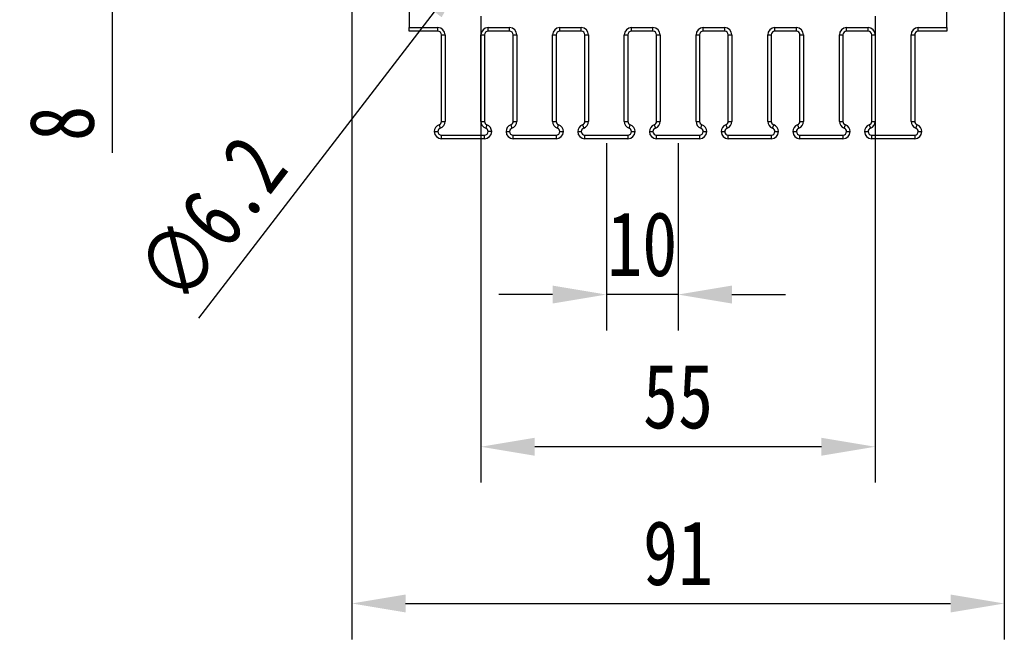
# Model space of a CAD drawing. Header units: millimetres. Extents: x 8853 to 11418, y 45 to 1005.
# Tile 139 of 256: x 10333 to 10470, y 267 to 353. Entities that reach past the tile are written whole.
import ezdxf

# ---------------------------------------------------------------- set-up
doc = ezdxf.new("R2010")
doc.units = ezdxf.units.MM
doc.styles.get("Standard").update_dxf_attribs({"font": '仿宋_GB2312_0.TTF', "width": 0.8})
doc.dimstyles.new('ISO-35.1', dxfattribs={"dimtxt": 9, "dimasz": 7.5, "dimexe": 5, "dimexo": 0.625, "dimgap": 2.5, "dimtad": 1, "dimdsep": 46, "dimtxsty": 'Standard', "dimcen": 2.5, "dimadec": 0, "dimazin": 0, "dimtfac": 1, "dimtmove": 0, "dimatfit": 3, "dimfxl": 0, "dimarcsym": 0})

# ---------------------------------------------------------------- blocks, each defined once
blk = doc.blocks.new('*D93')
at = {"color": 0, "lineweight": -2, "transparency": 16777216}
for p, q in [((10379.43, 371.56), (10379.43, 266.6)), ((10470.43, 371.56), (10470.43, 266.6)), ((10386.93, 271.6), (10462.93, 271.6))]:
    blk.add_line(p, q, dxfattribs=at)
at = {"color": 0, "lineweight": 9, "transparency": 16777216}
for points in [[(10386.93, 272.85), (10386.93, 270.35), (10379.43, 271.6)], [(10462.93, 272.85), (10462.93, 270.35), (10470.43, 271.6)]]:
    blk.add_solid(points, dxfattribs=at)
at = {"layer": 'Defpoints', "color": 0, "lineweight": 9, "transparency": 16777216}
for p in [(10379.43, 372.19), (10470.43, 372.19), (10470.43, 271.6)]:
    blk.add_point(p, dxfattribs=at)
at = {"color": 0, "lineweight": 9, "transparency": 16777216, "insert": (10424.93, 278.6), "char_height": 9, "attachment_point": 5}
blk.add_mtext('91', dxfattribs=at)
blk = doc.blocks.new('*D88')
at = {"color": 0, "lineweight": -2, "transparency": 16777216}
for p, q in [((10397.43, 353.51), (10397.43, 288.46)), ((10452.43, 353.51), (10452.43, 288.46)), ((10444.93, 293.46), (10404.93, 293.46))]:
    blk.add_line(p, q, dxfattribs=at)
at = {"color": 0, "lineweight": 9, "transparency": 16777216}
for points in [[(10404.93, 294.71), (10404.93, 292.21), (10397.43, 293.46)], [(10444.93, 294.71), (10444.93, 292.21), (10452.43, 293.46)]]:
    blk.add_solid(points, dxfattribs=at)
at = {"layer": 'Defpoints', "color": 0, "lineweight": 9, "transparency": 16777216}
for p in [(10397.43, 354.13), (10452.43, 354.13), (10397.43, 293.46)]:
    blk.add_point(p, dxfattribs=at)
at = {"color": 0, "lineweight": 9, "transparency": 16777216, "insert": (10424.93, 300.46), "char_height": 9, "attachment_point": 5}
blk.add_mtext('55', dxfattribs=at)
blk = doc.blocks.new('*D89')
at = {"color": 0, "lineweight": -2, "transparency": 16777216}
for p, q in [((10414.93, 335.79), (10414.93, 309.69)), ((10424.93, 335.79), (10424.93, 309.69)), ((10407.43, 314.69), (10399.93, 314.69)), ((10424.93, 314.69), (10414.93, 314.69)), ((10432.43, 314.69), (10439.93, 314.69))]:
    blk.add_line(p, q, dxfattribs=at)
at = {"color": 0, "lineweight": 9, "transparency": 16777216}
for points in [[(10407.43, 315.94), (10407.43, 313.44), (10414.93, 314.69)], [(10432.43, 315.94), (10432.43, 313.44), (10424.93, 314.69)]]:
    blk.add_solid(points, dxfattribs=at)
at = {"layer": 'Defpoints', "color": 0, "lineweight": 9, "transparency": 16777216}
for p in [(10414.93, 336.42), (10424.93, 336.42), (10414.93, 314.69)]:
    blk.add_point(p, dxfattribs=at)
at = {"color": 0, "lineweight": 9, "transparency": 16777216, "insert": (10419.93, 321.69), "char_height": 9, "attachment_point": 5}
blk.add_mtext('10', dxfattribs=at)
blk = doc.blocks.new('*D90')
at = {"color": 0, "lineweight": -2, "transparency": 16777216}
for p, q in [((10346.01, 378.12), (10346.01, 385.62)), ((10375.68, 370.62), (10341.01, 370.62)), ((10346.01, 370.62), (10346.01, 362.52)), ((10388.42, 362.52), (10341.01, 362.52)), ((10346.01, 355.02), (10346.01, 334.46))]:
    blk.add_line(p, q, dxfattribs=at)
at = {"color": 0, "lineweight": 9, "transparency": 16777216}
for points in [[(10344.76, 378.12), (10347.26, 378.12), (10346.01, 370.62)], [(10344.76, 355.02), (10347.26, 355.02), (10346.01, 362.52)]]:
    blk.add_solid(points, dxfattribs=at)
at = {"layer": 'Defpoints', "color": 0, "lineweight": 9, "transparency": 16777216}
for p in [(10346.01, 370.62), (10376.3, 370.62), (10389.04, 362.52)]:
    blk.add_point(p, dxfattribs=at)
at = {"color": 0, "lineweight": 9, "transparency": 16777216, "insert": (10339.01, 338.56), "char_height": 9, "attachment_point": 5, "rotation": 90}
blk.add_mtext('8', dxfattribs=at)
blk = doc.blocks.new('*D91')
at = {"color": 0, "lineweight": -2, "transparency": 16777216}
for p, q in [((10403.9, 370.92), (10408.47, 376.86)), ((10399.32, 364.97), (10395.54, 360.06)), ((10358.07, 311.38), (10390.97, 354.12))]:
    blk.add_line(p, q, dxfattribs=at)
at = {"color": 0, "lineweight": 9, "transparency": 16777216}
for points in [[(10402.91, 371.68), (10404.89, 370.16), (10399.32, 364.97)], [(10389.98, 354.88), (10391.96, 353.36), (10395.54, 360.06)]]:
    blk.add_solid(points, dxfattribs=at)
at = {"layer": 'Defpoints', "color": 0, "lineweight": 9, "transparency": 16777216}
for p in [(10399.32, 364.97), (10395.54, 360.06)]:
    blk.add_point(p, dxfattribs=at)
at = {"color": 0, "lineweight": 9, "transparency": 16777216, "insert": (10359.87, 325.19), "char_height": 9, "attachment_point": 5, "rotation": 52.4111}
blk.add_mtext('∅6.2', dxfattribs=at)

msp = doc.modelspace()

# ---------------------------------------------------------------- linework, layer by layer
at = {"color": 7, "linetype": 'Continuous', "lineweight": 25}
for p, q in [((10387.432, 369.918), (10387.432, 351.918)), ((10462.432, 351.918), (10462.432, 369.918)), ((10387.432, 351.918), (10391.432, 351.918)), ((10387.432, 351.418), (10387.432, 351.918)), ((10391.432, 351.418), (10391.432, 351.918)), ((10398.432, 351.918), (10401.432, 351.918)), ((10398.432, 351.418), (10398.432, 351.918)), ((10401.432, 351.418), (10401.432, 351.918)), ((10408.432, 351.918), (10411.432, 351.918)), ((10408.432, 351.418), (10408.432, 351.918)), ((10411.432, 351.418), (10411.432, 351.918)), ((10418.432, 351.918), (10421.432, 351.918)), ((10418.432, 351.418), (10418.432, 351.918)), ((10421.432, 351.418), (10421.432, 351.918)), ((10428.432, 351.918), (10431.432, 351.918)), ((10428.432, 351.418), (10428.432, 351.918)), ((10431.432, 351.418), (10431.432, 351.918)), ((10438.432, 351.918), (10441.432, 351.918)), ((10438.432, 351.418), (10438.432, 351.918)), ((10441.432, 351.418), (10441.432, 351.918)), ((10448.432, 351.918), (10451.432, 351.918)), ((10448.432, 351.418), (10448.432, 351.918)), ((10451.432, 351.418), (10451.432, 351.918)), ((10458.432, 351.418), (10458.432, 351.918)), ((10458.432, 351.918), (10462.432, 351.918)), ((10462.432, 351.918), (10462.432, 351.418)), ((10391.432, 351.418), (10387.432, 351.418)), ((10391.932, 350.918), (10392.432, 350.918)), ((10391.932, 338.832), (10391.932, 350.918)), ((10392.432, 350.918), (10392.432, 338.832)), ((10397.432, 338.832), (10397.432, 350.918)), ((10397.432, 350.918), (10397.932, 350.918)), ((10397.932, 350.918), (10397.932, 338.832)), ((10401.432, 351.418), (10398.432, 351.418)), ((10401.932, 350.918), (10402.432, 350.918)), ((10401.932, 338.832), (10401.932, 350.918)), ((10402.432, 350.918), (10402.432, 338.832)), ((10407.432, 338.832), (10407.432, 350.918)), ((10407.432, 350.918), (10407.932, 350.918)), ((10407.932, 350.918), (10407.932, 338.832)), ((10411.432, 351.418), (10408.432, 351.418)), ((10411.932, 350.918), (10412.432, 350.918)), ((10411.932, 338.832), (10411.932, 350.918)), ((10412.432, 350.918), (10412.432, 338.832)), ((10417.432, 338.832), (10417.432, 350.918)), ((10417.432, 350.918), (10417.932, 350.918)), ((10417.932, 350.918), (10417.932, 338.832)), ((10421.432, 351.418), (10418.432, 351.418)), ((10421.932, 338.832), (10421.932, 350.918)), ((10421.932, 350.918), (10422.432, 350.918)), ((10422.432, 350.918), (10422.432, 338.832)), ((10427.432, 338.832), (10427.432, 350.918)), ((10427.432, 350.918), (10427.932, 350.918)), ((10427.932, 350.918), (10427.932, 338.832)), ((10431.432, 351.418), (10428.432, 351.418)), ((10431.932, 350.918), (10432.432, 350.918)), ((10431.932, 338.832), (10431.932, 350.918)), ((10432.432, 350.918), (10432.432, 338.832)), ((10437.432, 338.832), (10437.432, 350.918)), ((10437.432, 350.918), (10437.932, 350.918)), ((10437.932, 350.918), (10437.932, 338.832)), ((10441.432, 351.418), (10438.432, 351.418)), ((10441.932, 350.918), (10442.432, 350.918)), ((10441.932, 338.832), (10441.932, 350.918)), ((10442.432, 350.918), (10442.432, 338.832)), ((10447.432, 338.832), (10447.432, 350.918)), ((10447.432, 350.918), (10447.932, 350.918)), ((10447.932, 350.918), (10447.932, 338.832)), ((10451.432, 351.418), (10448.432, 351.418)), ((10451.932, 338.832), (10451.932, 350.918)), ((10451.932, 350.918), (10452.432, 350.918)), ((10452.432, 350.918), (10452.432, 338.832)), ((10457.432, 350.918), (10457.932, 350.918)), ((10457.432, 338.832), (10457.432, 350.918)), ((10457.932, 350.918), (10457.932, 338.832)), ((10462.432, 351.418), (10458.432, 351.418)), ((10391.599, 338.361), (10391.765, 337.889)), ((10391.932, 338.832), (10392.432, 338.832)), ((10397.432, 338.832), (10397.932, 338.832)), ((10398.265, 338.361), (10398.099, 337.889)), ((10401.599, 338.361), (10401.765, 337.889)), ((10401.932, 338.832), (10402.432, 338.832)), ((10407.432, 338.832), (10407.932, 338.832)), ((10408.099, 337.889), (10408.265, 338.361)), ((10411.599, 338.361), (10411.765, 337.889)), ((10411.932, 338.832), (10412.432, 338.832)), ((10417.432, 338.832), (10417.932, 338.832)), ((10418.099, 337.889), (10418.265, 338.361)), ((10421.599, 338.361), (10421.765, 337.889)), ((10421.932, 338.832), (10422.432, 338.832)), ((10427.432, 338.832), (10427.932, 338.832)), ((10428.099, 337.889), (10428.265, 338.361)), ((10431.599, 338.361), (10431.765, 337.889)), ((10431.932, 338.832), (10432.432, 338.832)), ((10437.432, 338.832), (10437.932, 338.832)), ((10438.099, 337.889), (10438.265, 338.361)), ((10441.599, 338.361), (10441.765, 337.889)), ((10441.932, 338.832), (10442.432, 338.832)), ((10447.432, 338.832), (10447.932, 338.832)), ((10448.099, 337.889), (10448.265, 338.361)), ((10451.599, 338.361), (10451.765, 337.889)), ((10451.932, 338.832), (10452.432, 338.832)), ((10457.432, 338.832), (10457.932, 338.832)), ((10458.099, 337.889), (10458.265, 338.361)), ((10390.932, 337.418), (10391.432, 337.418)), ((10391.932, 336.918), (10397.932, 336.918)), ((10391.932, 336.418), (10391.932, 336.918)), ((10397.932, 336.418), (10397.932, 336.918)), ((10398.932, 337.418), (10398.432, 337.418)), ((10400.932, 337.418), (10401.432, 337.418)), ((10401.932, 336.918), (10407.932, 336.918)), ((10401.932, 336.418), (10401.932, 336.918)), ((10407.932, 336.918), (10407.932, 336.418)), ((10408.432, 337.418), (10408.932, 337.418)), ((10410.932, 337.418), (10411.432, 337.418)), ((10411.932, 336.918), (10417.932, 336.918)), ((10411.932, 336.418), (10411.932, 336.918)), ((10417.932, 336.918), (10417.932, 336.418)), ((10418.432, 337.418), (10418.932, 337.418)), ((10420.932, 337.418), (10421.432, 337.418)), ((10421.932, 336.918), (10427.932, 336.918)), ((10421.932, 336.418), (10421.932, 336.918)), ((10427.932, 336.918), (10427.932, 336.418)), ((10428.432, 337.418), (10428.932, 337.418)), ((10430.932, 337.418), (10431.432, 337.418)), ((10431.932, 336.918), (10437.932, 336.918)), ((10431.932, 336.418), (10431.932, 336.918)), ((10437.932, 336.918), (10437.932, 336.418)), ((10438.432, 337.418), (10438.932, 337.418)), ((10440.932, 337.418), (10441.432, 337.418)), ((10441.932, 336.918), (10447.932, 336.918)), ((10441.932, 336.418), (10441.932, 336.918)), ((10447.932, 336.918), (10447.932, 336.418)), ((10448.432, 337.418), (10448.932, 337.418)), ((10450.932, 337.418), (10451.432, 337.418)), ((10451.932, 336.418), (10451.932, 336.918)), ((10451.932, 336.918), (10457.932, 336.918)), ((10457.932, 336.918), (10457.932, 336.418)), ((10458.432, 337.418), (10458.932, 337.418)), ((10397.932, 336.418), (10391.932, 336.418)), ((10407.932, 336.418), (10401.932, 336.418)), ((10417.932, 336.418), (10411.932, 336.418)), ((10427.932, 336.418), (10421.932, 336.418)), ((10437.932, 336.418), (10431.932, 336.418)), ((10447.932, 336.418), (10441.932, 336.418)), ((10457.932, 336.418), (10451.932, 336.418))]:
    msp.add_line(p, q, dxfattribs=at)
for centre, radius, start, end in [((10391.432, 350.918), 1, 0, 90), ((10398.432, 350.918), 1, 90, 180), ((10401.432, 350.918), 1, 0, 90), ((10408.432, 350.918), 1, 90, 180), ((10411.432, 350.918), 1, 0, 90), ((10418.432, 350.918), 1, 90, 180), ((10421.432, 350.918), 1, 0, 90), ((10428.432, 350.918), 1, 90, 180), ((10431.432, 350.918), 1, 0, 90), ((10438.432, 350.918), 1, 90, 180), ((10441.432, 350.918), 1, 0, 90), ((10448.432, 350.918), 1, 90, 180), ((10451.432, 350.918), 1, 0, 90), ((10458.432, 350.918), 1, 90, 180), ((10391.432, 350.918), 0.5, 0, 90), ((10398.432, 350.918), 0.5, 90, 180), ((10401.432, 350.918), 0.5, 0, 90), ((10408.432, 350.918), 0.5, 90, 180), ((10411.432, 350.918), 0.5, 0, 90), ((10418.432, 350.918), 0.5, 90, 180), ((10421.432, 350.918), 0.5, 0, 90), ((10428.432, 350.918), 0.5, 90, 180), ((10431.432, 350.918), 0.5, 0, 90), ((10438.432, 350.918), 0.5, 90, 180), ((10441.432, 350.918), 0.5, 0, 90), ((10448.432, 350.918), 0.5, 90, 180), ((10451.432, 350.918), 0.5, 0, 90), ((10458.432, 350.918), 0.5, 90, 180), ((10391.932, 337.418), 1, 109.47122, 180), ((10391.932, 337.418), 0.5, 109.47122, 180), ((10391.432, 338.832), 0.5, 289.47122, 0), ((10391.432, 338.832), 1, 289.47122, 0), ((10398.432, 338.832), 1, 180, 250.52878), ((10398.432, 338.832), 0.5, 180, 250.52878), ((10397.932, 337.418), 0.5, 0, 70.52878), ((10397.932, 337.418), 1, 0, 70.52878), ((10401.932, 337.418), 1, 109.47122, 180), ((10401.932, 337.418), 0.5, 109.47122, 180), ((10401.432, 338.832), 0.5, 289.47122, 0), ((10401.432, 338.832), 1, 289.47122, 0), ((10408.432, 338.832), 1, 180, 250.52878), ((10408.432, 338.832), 0.5, 180, 250.52878), ((10407.932, 337.418), 0.5, 0, 70.52878), ((10407.932, 337.418), 1, 0, 70.52878), ((10411.932, 337.418), 1, 109.47122, 180), ((10411.932, 337.418), 0.5, 109.47122, 180), ((10411.432, 338.832), 0.5, 289.47122, 0), ((10411.432, 338.832), 1, 289.47122, 0), ((10418.432, 338.832), 1, 180, 250.52878), ((10418.432, 338.832), 0.5, 180, 250.52878), ((10417.932, 337.418), 0.5, 0, 70.52878), ((10417.932, 337.418), 1, 0, 70.52878), ((10421.932, 337.418), 1, 109.47122, 180), ((10421.932, 337.418), 0.5, 109.47122, 180), ((10421.432, 338.832), 0.5, 289.47122, 0), ((10421.432, 338.832), 1, 289.47122, 0), ((10428.432, 338.832), 1, 180, 250.52878), ((10428.432, 338.832), 0.5, 180, 250.52878), ((10427.932, 337.418), 0.5, 0, 70.52878), ((10427.932, 337.418), 1, 0, 70.52878), ((10431.932, 337.418), 1, 109.47122, 180), ((10431.932, 337.418), 0.5, 109.47122, 180), ((10431.432, 338.832), 0.5, 289.47122, 0), ((10431.432, 338.832), 1, 289.47122, 0), ((10438.432, 338.832), 1, 180, 250.52878), ((10438.432, 338.832), 0.5, 180, 250.52878), ((10437.932, 337.418), 0.5, 0, 70.52878), ((10437.932, 337.418), 1, 0, 70.52878), ((10441.932, 337.418), 1, 109.47122, 180), ((10441.932, 337.418), 0.5, 109.47122, 180), ((10441.432, 338.832), 0.5, 289.47122, 0), ((10441.432, 338.832), 1, 289.47122, 0), ((10448.432, 338.832), 1, 180, 250.52878), ((10448.432, 338.832), 0.5, 180, 250.52878), ((10447.932, 337.418), 0.5, 0, 70.52878), ((10447.932, 337.418), 1, 0, 70.52878), ((10451.932, 337.418), 1, 109.47122, 180), ((10451.932, 337.418), 0.5, 109.47122, 180), ((10451.432, 338.832), 0.5, 289.47122, 0), ((10451.432, 338.832), 1, 289.47122, 0), ((10458.432, 338.832), 1, 180, 250.52878), ((10458.432, 338.832), 0.5, 180, 250.52878), ((10457.932, 337.418), 0.5, 0, 70.52878), ((10457.932, 337.418), 1, 0, 70.52878), ((10391.932, 337.418), 1, 180, 270), ((10391.932, 337.418), 0.5, 180, 270), ((10397.932, 337.418), 0.5, 270, 0), ((10397.932, 337.418), 1, 270, 0), ((10401.932, 337.418), 1, 180, 270), ((10401.932, 337.418), 0.5, 180, 270), ((10407.932, 337.418), 0.5, 270, 0), ((10407.932, 337.418), 1, 270, 0), ((10411.932, 337.418), 1, 180, 270), ((10411.932, 337.418), 0.5, 180, 270), ((10417.932, 337.418), 0.5, 270, 0), ((10417.932, 337.418), 1, 270, 0), ((10421.932, 337.418), 1, 180, 270), ((10421.932, 337.418), 0.5, 180, 270), ((10427.932, 337.418), 0.5, 270, 0), ((10427.932, 337.418), 1, 270, 0), ((10431.932, 337.418), 1, 180, 270), ((10431.932, 337.418), 0.5, 180, 270), ((10437.932, 337.418), 0.5, 270, 0), ((10437.932, 337.418), 1, 270, 0), ((10441.932, 337.418), 1, 180, 270), ((10441.932, 337.418), 0.5, 180, 270), ((10447.932, 337.418), 0.5, 270, 0), ((10447.932, 337.418), 1, 270, 0), ((10451.932, 337.418), 1, 180, 270), ((10451.932, 337.418), 0.5, 180, 270), ((10457.932, 337.418), 0.5, 270, 0), ((10457.932, 337.418), 1, 270, 0)]:
    msp.add_arc(centre, radius, start, end, dxfattribs=at)

# ---------------------------------------------------------------- dimensions: what is measured, and where the dimension line sits
at = {"color": 5, "lineweight": 9}
dim = msp.add_linear_dim(base=(10346.008, 370.618), p1=(10389.045, 362.518), p2=(10376.303, 370.618), angle=270, text='8', dimstyle='ISO-35.1', dxfattribs=at)
dim.commit()
dim.dimension.update_dxf_attribs({"geometry": '*D90', "text_midpoint": (10346.008, 338.557), "dimtype": 160})
dim = msp.add_diameter_dim_2p(p1=(10399.323, 364.974), p2=(10395.541, 360.062), dimstyle='ISO-35.1', dxfattribs=at)
dim.commit()
dim.dimension.update_dxf_attribs({"geometry": '*D91', "text_midpoint": (10365.412, 320.922), "dimtype": 163})
for base, p1, p2, picture, middle in [((10470.432, 271.604), (10379.432, 372.189), (10470.432, 372.189), '*D93', (10424.932, 278.604)), ((10397.432, 293.462), (10452.432, 354.131), (10397.432, 354.131), '*D88', (10424.932, 300.462))]:
    dim = msp.add_linear_dim(base=base, p1=p1, p2=p2, angle=180, dimstyle='ISO-35.1', dxfattribs=at)
    dim.commit()
    dim.dimension.update_dxf_attribs({"geometry": picture, "text_midpoint": middle})
dim = msp.add_linear_dim(base=(10414.932, 314.689), p1=(10424.932, 336.418), p2=(10414.932, 336.418), angle=180, dimstyle='ISO-35.1', dxfattribs=at)
dim.commit()
dim.dimension.update_dxf_attribs({"geometry": '*D89', "text_midpoint": (10419.932, 314.689), "dimtype": 160})

doc.saveas('drawing.dxf')
